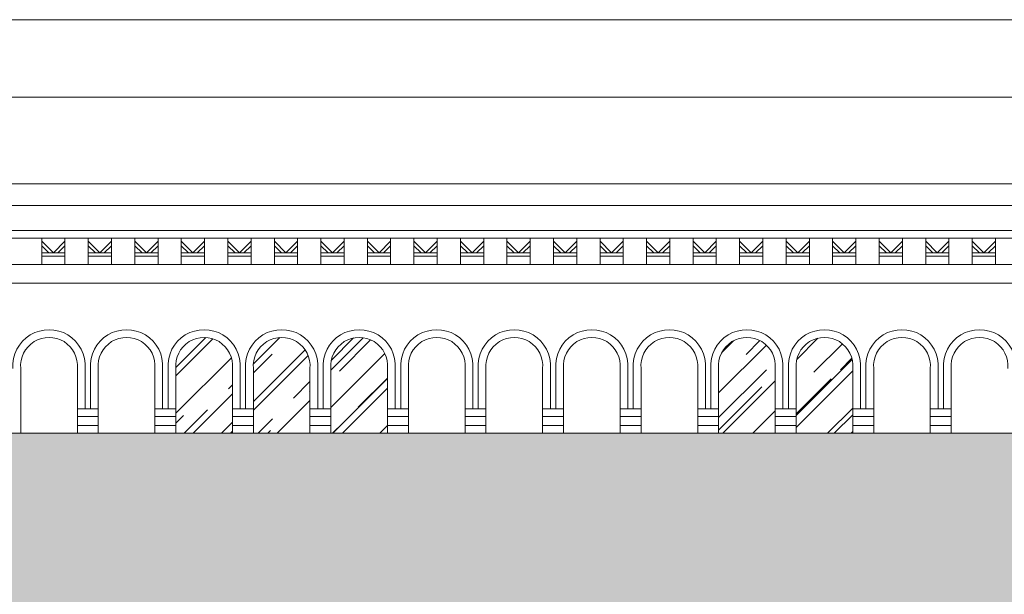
# Model space of a CAD drawing. Header units: millimetres. Extents: x -5254 to 173417, y -28809 to -6400.
# Tile 224 of 256: x 139310 to 139945, y -18061 to -17691. Entities that reach past the tile are written whole.
import ezdxf

# ---------------------------------------------------------------- set-up
doc = ezdxf.new("R2010")
doc.units = ezdxf.units.MM
for name, color, linetype, lineweight in [('mre_cegła', 7, 'Continuous', 5), ('mre_cienka', 7, 'Continuous', 15), ('mre_cienkie', 7, 'Continuous', 9), ('mre_szyby', 7, 'Continuous', 13), ('mre_tabela', 7, 'Continuous', 20)]:
    doc.layers.add(name, color=color, linetype=linetype, lineweight=lineweight)

msp = doc.modelspace()

# ---------------------------------------------------------------- hatches: boundary and pattern name
at = {"layer": 'mre_cegła'}
h = msp.add_hatch(dxfattribs=at)
h.set_pattern_fill('AR-BRSTD', color=256, scale=0.1)
h.set_pattern_definition([(0, (131502.005, -23452.909), (0, 6.77418), []), (90, (131502.005, -23452.909), (-10.16, 6.77418), [6.77418, -6.77418])])
h.paths.add_polyline_path([(140943.45, -17957.48), (139300.38, -17957.48), (139300.38, -18426.15), (140943.45, -18426.15)])
h.paths.add_polyline_path([(139942.53, -18207.38), (139890.11, -18207.38), (139890.11, -18402.22), (139827.11, -18402.22), (139827.11, -18212.38), (139817.11, -18212.38), (139817.11, -18402.22, -0.256629), (139797.11, -18402.22), (139797.11, -18212.38), (139787.11, -18212.38), (139787.11, -18402.22), (139724.11, -18402.22), (139724.11, -18207.38), (139671.7, -18207.38, -0.552546), (139807.11, -18155.81, -0.552546)], flags=16)
h.paths.add_polyline_path([(140135.02, -18155.81, -0.552546), (140270.43, -18207.38), (140218.02, -18207.38), (140218.02, -18402.22), (140155.02, -18402.22), (140155.02, -18212.38), (140145.02, -18212.38), (140145.02, -18402.22, -0.256629), (140125.02, -18402.22), (140125.02, -18212.38), (140115.02, -18212.38), (140115.02, -18402.22), (140052.02, -18402.22), (140052.02, -18207.38), (139999.61, -18207.38, -0.552546)], flags=16)
h.paths.add_polyline_path([(139620.79, -18207.38), (139568.38, -18207.38), (139568.38, -18402.22), (139505.38, -18402.22), (139505.38, -18212.38), (139495.38, -18212.38), (139495.38, -18402.22, -0.256629), (139475.38, -18402.22), (139475.38, -18212.38), (139465.38, -18212.38), (139465.38, -18402.22), (139402.38, -18402.22), (139402.38, -18207.38), (139349.97, -18207.38, -0.552546), (139485.38, -18155.81, -0.552546)], flags=16)
h.paths.add_polyline_path([(140458.02, -18155.81, -0.552546), (140593.43, -18207.38), (140541.02, -18207.38), (140541.02, -18402.22), (140478.02, -18402.22), (140478.02, -18212.38), (140468.02, -18212.38), (140468.02, -18402.22, -0.256629), (140448.02, -18402.22), (140448.02, -18212.38), (140438.02, -18212.38), (140438.02, -18402.22), (140375.02, -18402.22), (140375.02, -18207.38), (140322.61, -18207.38, -0.552546)], flags=16)
h.paths.add_polyline_path([(140782.02, -18155.81, -0.552546), (140917.43, -18207.38), (140865.02, -18207.38), (140865.02, -18402.22), (140802.02, -18402.22), (140802.02, -18212.38), (140792.02, -18212.38), (140792.02, -18402.22, -0.256629), (140772.02, -18402.22), (140772.02, -18212.38), (140762.02, -18212.38), (140762.02, -18402.22), (140699.02, -18402.22), (140699.02, -18207.38), (140646.61, -18207.38, -0.552546)], flags=16)
h.paths.add_polyline_path([(140943.45, -18438.15), (139300.38, -18438.15), (139300.38, -18945.65), (140943.45, -18945.65)])
h.paths.add_polyline_path([(139915.11, -18627.78), (139915.11, -18652.76), (139905.11, -18652.76), (139905.11, -18844.65), (139914.61, -18844.65), (139914.61, -18865.65), (139890.11, -18865.65), (139890.11, -18859.65), (139880.02, -18859.65), (139875.11, -18859.65), (139739.11, -18859.65), (139734.11, -18859.65), (139724.11, -18859.65), (139724.11, -18865.65), (139699.61, -18865.65), (139699.61, -18844.65), (139709.11, -18844.65), (139709.11, -18652.76), (139699.11, -18652.76), (139699.11, -18627.78, -0.343883)], flags=16)
h.paths.add_polyline_path([(139875.11, -18660.65), (139875.11, -18854.65), (139739.11, -18854.65), (139739.11, -18660.65, -0.294118)], flags=0)
h.paths.add_polyline_path([(139812.11, -18717.93), (139802.11, -18717.93), (139802.11, -18715.93), (139812.11, -18715.93)], flags=0)
h.paths.add_polyline_path([(139812.11, -18727.93), (139812.11, -18729.93), (139802.11, -18729.93), (139802.11, -18727.93)], flags=0)
h.paths.add_polyline_path([(139593.38, -18627.78), (139593.38, -18652.76), (139583.38, -18652.76), (139583.38, -18844.65), (139592.88, -18844.65), (139592.88, -18865.65), (139568.38, -18865.65), (139568.38, -18859.65), (139558.29, -18859.65), (139553.38, -18859.65), (139417.38, -18859.65), (139412.38, -18859.65), (139402.38, -18859.65), (139402.38, -18865.65), (139377.88, -18865.65), (139377.88, -18844.65), (139387.38, -18844.65), (139387.38, -18652.76), (139377.38, -18652.76), (139377.38, -18627.78, -0.343883)], flags=16)
h.paths.add_polyline_path([(140027.02, -18627.78, -0.343883), (140243.02, -18627.78), (140243.02, -18652.76), (140233.02, -18652.76), (140233.02, -18844.65), (140242.52, -18844.65), (140242.52, -18865.65), (140218.02, -18865.65), (140218.02, -18859.65), (140207.93, -18859.65), (140203.02, -18859.65), (140067.02, -18859.65), (140062.02, -18859.65), (140052.02, -18859.65), (140052.02, -18865.65), (140027.52, -18865.65), (140027.52, -18844.65), (140037.02, -18844.65), (140037.02, -18652.76), (140027.02, -18652.76)], flags=16)
h.paths.add_polyline_path([(139553.38, -18660.65), (139553.38, -18854.65), (139417.38, -18854.65), (139417.38, -18660.65, -0.294118)], flags=0)
h.paths.add_polyline_path([(140067.02, -18660.65, -0.294118), (140203.02, -18660.65), (140203.02, -18854.65), (140067.02, -18854.65)], flags=0)
h.paths.add_polyline_path([(139490.38, -18715.93), (139490.38, -18717.93), (139480.38, -18717.93), (139480.38, -18715.93)], flags=0)
h.paths.add_polyline_path([(140140.02, -18715.93), (140140.02, -18717.93), (140130.02, -18717.93), (140130.02, -18715.93)], flags=0)
h.paths.add_polyline_path([(139490.38, -18727.93), (139490.38, -18729.93), (139480.38, -18729.93), (139480.38, -18727.93)], flags=0)
h.paths.add_polyline_path([(140140.02, -18727.93), (140140.02, -18729.93), (140130.02, -18729.93), (140130.02, -18727.93)], flags=0)
h.paths.add_polyline_path([(140350.02, -18627.78, -0.343883), (140566.02, -18627.78), (140566.02, -18652.76), (140556.02, -18652.76), (140556.02, -18844.65), (140565.52, -18844.65), (140565.52, -18865.65), (140541.02, -18865.65), (140541.02, -18859.65), (140530.93, -18859.65), (140526.02, -18859.65), (140390.02, -18859.65), (140385.02, -18859.65), (140375.02, -18859.65), (140375.02, -18865.65), (140350.52, -18865.65), (140350.52, -18844.65), (140360.02, -18844.65), (140360.02, -18652.76), (140350.02, -18652.76)], flags=16)
h.paths.add_polyline_path([(140390.02, -18660.65, -0.294118), (140526.02, -18660.65), (140526.02, -18854.65), (140390.02, -18854.65)], flags=0)
h.paths.add_polyline_path([(140463.02, -18715.93), (140463.02, -18717.93), (140453.02, -18717.93), (140453.02, -18715.93)], flags=0)
h.paths.add_polyline_path([(140463.02, -18727.93), (140463.02, -18729.93), (140453.02, -18729.93), (140453.02, -18727.93)], flags=0)
h.paths.add_polyline_path([(140674.02, -18627.78, -0.343883), (140890.02, -18627.78), (140890.02, -18652.76), (140880.02, -18652.76), (140880.02, -18844.65), (140889.52, -18844.65), (140889.52, -18865.65), (140865.02, -18865.65), (140865.02, -18859.65), (140854.93, -18859.65), (140850.02, -18859.65), (140714.02, -18859.65), (140709.02, -18859.65), (140699.02, -18859.65), (140699.02, -18865.65), (140674.52, -18865.65), (140674.52, -18844.65), (140684.02, -18844.65), (140684.02, -18652.76), (140674.02, -18652.76)], flags=16)
h.paths.add_polyline_path([(140714.02, -18660.65, -0.294118), (140850.02, -18660.65), (140850.02, -18854.65), (140714.02, -18854.65)], flags=0)
h.paths.add_polyline_path([(140787.02, -18715.93), (140787.02, -18717.93), (140777.02, -18717.93), (140777.02, -18715.93)], flags=0)
h.paths.add_polyline_path([(140787.02, -18727.93), (140787.02, -18729.93), (140777.02, -18729.93), (140777.02, -18727.93)], flags=0)
h.paths.add_polyline_path([(142048.95, -18438.11), (140963.45, -18438.15), (140963.45, -18945.65), (142048.95, -18945.58)])
h.paths.add_polyline_path([(141318.81, -18627.78), (141318.81, -18652.76), (141308.81, -18652.76), (141308.81, -18844.65), (141318.31, -18844.65), (141318.31, -18865.65), (141293.81, -18865.65), (141293.81, -18859.65), (141283.72, -18859.65), (141278.72, -18859.65), (141142.72, -18859.65), (141137.81, -18859.65), (141127.81, -18859.65), (141127.81, -18865.65), (141103.31, -18865.65), (141103.31, -18844.65), (141112.81, -18844.65), (141112.81, -18652.76), (141102.81, -18652.76), (141102.81, -18627.78, -0.343883)], flags=16)
h.paths.add_polyline_path([(141293.72, -18652.69), (141293.72, -18652.76, 0.326659), (141127.72, -18652.76), (141127.72, -18652.83, -0.32666)], flags=0)
h.paths.add_polyline_path([(141278.72, -18660.65), (141278.72, -18854.65), (141142.72, -18854.65), (141142.72, -18660.65, -0.294118)], flags=0)
h.paths.add_polyline_path([(141205.72, -18715.93), (141215.72, -18715.93), (141215.72, -18717.93), (141205.72, -18717.93)], flags=0)
h.paths.add_polyline_path([(141215.72, -18727.93), (141215.72, -18729.93), (141205.72, -18729.93), (141205.72, -18727.93)], flags=0)
h.paths.add_polyline_path([(141436.12, -18627.78, -0.343883), (141652.12, -18627.78), (141652.12, -18652.76), (141642.12, -18652.76), (141642.12, -18844.65), (141651.62, -18844.65), (141651.62, -18865.65), (141627.12, -18865.65), (141627.12, -18859.65), (141617.03, -18859.65), (141612.03, -18859.65), (141476.03, -18859.65), (141471.12, -18859.65), (141461.12, -18859.65), (141461.12, -18865.65), (141436.62, -18865.65), (141436.62, -18844.65), (141446.12, -18844.65), (141446.12, -18652.76), (141436.12, -18652.76)], flags=16)
h.paths.add_polyline_path([(141627.03, -18652.69), (141627.03, -18652.76, 0.326659), (141461.03, -18652.76), (141461.03, -18652.83, -0.32666)], flags=0)
h.paths.add_polyline_path([(141476.03, -18660.65, -0.294118), (141612.03, -18660.65), (141612.03, -18854.65), (141476.03, -18854.65)], flags=0)
h.paths.add_polyline_path([(141549.03, -18715.93), (141549.03, -18717.93), (141539.03, -18717.93), (141539.03, -18715.93)], flags=0)
h.paths.add_polyline_path([(141549.03, -18727.93), (141549.03, -18729.93), (141539.03, -18729.93), (141539.03, -18727.93)], flags=0)
h.paths.add_polyline_path([(141764.76, -18627.78, -0.343883), (141980.76, -18627.78), (141980.76, -18652.76), (141970.76, -18652.76), (141970.76, -18844.65), (141980.26, -18844.65), (141980.26, -18865.65), (141955.76, -18865.65), (141955.76, -18859.65), (141945.66, -18859.65), (141940.66, -18859.65), (141804.66, -18859.65), (141799.76, -18859.65), (141789.76, -18859.65), (141789.76, -18865.65), (141765.26, -18865.65), (141765.26, -18844.65), (141774.76, -18844.65), (141774.76, -18652.76), (141764.76, -18652.76)], flags=16)
h.paths.add_polyline_path([(141955.66, -18652.69), (141955.66, -18652.76, 0.326659), (141789.66, -18652.76), (141789.66, -18652.83, -0.32666)], flags=0)
h.paths.add_polyline_path([(141804.66, -18660.65, -0.294118), (141940.66, -18660.65), (141940.66, -18854.65), (141804.66, -18854.65)], flags=0)
h.paths.add_polyline_path([(141877.66, -18715.93), (141877.66, -18717.93), (141867.66, -18717.93), (141867.66, -18715.93)], flags=0)
h.paths.add_polyline_path([(141877.66, -18727.93), (141877.66, -18729.93), (141867.66, -18729.93), (141867.66, -18727.93)], flags=0)
h.paths.add_polyline_path([(142048.95, -17957.48), (140963.45, -17957.48), (140963.45, -18426.15), (142048.95, -18426.11)])
h.paths.add_polyline_path([(141210.72, -18155.81, -0.552546), (141346.13, -18207.38), (141293.72, -18207.38), (141293.72, -18402.22), (141230.72, -18402.22), (141230.72, -18212.38), (141220.72, -18212.38), (141220.72, -18402.22, -0.256629), (141200.72, -18402.22), (141200.72, -18212.38), (141190.72, -18212.38), (141190.72, -18402.22), (141127.72, -18402.22), (141127.72, -18207.38), (141075.31, -18207.38, -0.552546)], flags=16)
h.paths.add_polyline_path([(141544.03, -18155.81, -0.552546), (141679.45, -18207.38), (141627.03, -18207.38), (141627.03, -18402.22), (141564.03, -18402.22), (141564.03, -18212.38), (141554.03, -18212.38), (141554.03, -18402.22, -0.256629), (141534.03, -18402.22), (141534.03, -18212.38), (141524.03, -18212.38), (141524.03, -18402.22), (141461.03, -18402.22), (141461.03, -18207.38), (141408.62, -18207.38, -0.552546)], flags=16)
h.paths.add_polyline_path([(141737.25, -18207.38, -0.552546), (141872.66, -18155.81, -0.552546), (142008.08, -18207.38), (141955.66, -18207.38), (141955.66, -18402.22), (141892.66, -18402.22), (141892.66, -18212.38), (141882.66, -18212.38), (141882.66, -18402.22, -0.256629), (141862.66, -18402.22), (141862.66, -18212.38), (141852.66, -18212.38), (141852.66, -18402.22), (141789.66, -18402.22), (141789.66, -18207.38)], flags=16)
at = {"layer": 'mre_szyby'}
h = msp.add_hatch(dxfattribs=at)
h.set_pattern_fill('AR-RROOF', color=256, angle=45)
h.set_pattern_definition([(45, (131502.005, -23452.91), (21.552615, 57.47364), [381, -50.8, 127, -25.4]), (45, (131516.912, -23420.04), (-41.84799, 5.92697), [76.2, -8.382, 152.4, -19.05]), (45, (131495.719, -23428.662), (81.36112, 105.428207), [203.2, -35.56, 101.6, -25.4])])
h.paths.add_polyline_path([(139447.08, -17915.7, 1.09589), (139410.58, -17915.7), (139410.58, -17957.48), (139447.08, -17957.48), (139447.08, -17941.81)])
h.paths.add_polyline_path([(139497.08, -17915.7, 1.09589), (139460.58, -17915.7), (139460.58, -17957.48), (139497.08, -17957.48), (139497.08, -17941.81)])
h.paths.add_polyline_path([(139547.08, -17915.7, 1.09589), (139510.58, -17915.7), (139510.58, -17957.48), (139547.08, -17957.48), (139547.08, -17941.81)])
h.paths.add_polyline_path([(139797.08, -17915.7, 1.09589), (139760.58, -17915.7), (139760.58, -17957.48), (139797.08, -17957.48), (139797.08, -17941.81)])
h.paths.add_polyline_path([(139847.08, -17915.7, 1.09589), (139810.58, -17915.7), (139810.58, -17957.48), (139847.08, -17957.48), (139847.08, -17941.81)])
h.paths.add_polyline_path([(140097.08, -17915.7, 1.09589), (140060.58, -17915.7), (140060.58, -17957.48), (140097.08, -17957.48), (140097.08, -17941.81)])
h.paths.add_polyline_path([(140147.08, -17915.7, 1.09589), (140110.58, -17915.7), (140110.58, -17957.48), (140147.08, -17957.48), (140147.08, -17941.81)])
h.paths.add_polyline_path([(140197.08, -17915.7, 1.09589), (140160.58, -17915.7), (140160.58, -17957.48), (140197.08, -17957.48), (140197.08, -17941.81)])

# ---------------------------------------------------------------- linework, layer by layer
at = {"layer": 'mre_cienka'}
for points in [[(135914.1, -17796.7), (142048.95, -17796.7)], [(135914.1, -17810.7), (142048.95, -17810.7)]]:
    msp.add_lwpolyline(points, dxfattribs=at)
at = {"layer": 'mre_cienkie'}
for points in [[(142048.95, -17810.7), (135914.1, -17810.7)], [(142048.95, -17826.7), (135914.1, -17826.7)], [(142048.95, -17831.7), (135914.1, -17831.7)], [(139324.1, -17848.7), (139324.1, -17831.7)], [(139324.1, -17833.7), (139331.6, -17841.2)], [(139339.1, -17833.7), (139331.6, -17841.2)], [(139339.1, -17848.7), (139339.1, -17831.7)], [(139354.1, -17848.7), (139354.1, -17831.7)], [(139354.1, -17833.7), (139361.6, -17841.2)], [(139369.1, -17833.7), (139361.6, -17841.2)], [(139369.1, -17848.7), (139369.1, -17831.7)], [(139384.1, -17848.7), (139384.1, -17831.7)], [(139384.1, -17833.7), (139391.6, -17841.2)], [(139399.1, -17833.7), (139391.6, -17841.2)], [(139399.1, -17848.7), (139399.1, -17831.7)], [(139414.1, -17848.7), (139414.1, -17831.7)], [(139414.1, -17833.7), (139421.6, -17841.2)], [(139429.1, -17833.7), (139421.6, -17841.2)], [(139429.1, -17848.7), (139429.1, -17831.7)], [(139444.1, -17848.7), (139444.1, -17831.7)], [(139444.1, -17833.7), (139451.6, -17841.2)], [(139459.1, -17833.7), (139451.6, -17841.2)], [(139459.1, -17848.7), (139459.1, -17831.7)], [(139474.1, -17848.7), (139474.1, -17831.7)], [(139474.1, -17833.7), (139481.6, -17841.2)], [(139489.1, -17833.7), (139481.6, -17841.2)], [(139489.1, -17848.7), (139489.1, -17831.7)], [(139504.1, -17848.7), (139504.1, -17831.7)], [(139504.1, -17833.7), (139511.6, -17841.2)], [(139519.1, -17833.7), (139511.6, -17841.2)], [(139519.1, -17848.7), (139519.1, -17831.7)], [(139534.1, -17848.7), (139534.1, -17831.7)], [(139534.1, -17833.7), (139541.6, -17841.2)], [(139549.1, -17833.7), (139541.6, -17841.2)], [(139549.1, -17848.7), (139549.1, -17831.7)], [(139564.1, -17848.7), (139564.1, -17831.7)], [(139564.1, -17833.7), (139571.6, -17841.2)], [(139579.1, -17833.7), (139571.6, -17841.2)], [(139579.1, -17848.7), (139579.1, -17831.7)], [(139594.1, -17848.7), (139594.1, -17831.7)], [(139594.1, -17833.7), (139601.6, -17841.2)], [(139609.1, -17833.7), (139601.6, -17841.2)], [(139609.1, -17848.7), (139609.1, -17831.7)], [(139624.1, -17848.7), (139624.1, -17831.7)], [(139624.1, -17833.7), (139631.6, -17841.2)], [(139639.1, -17833.7), (139631.6, -17841.2)], [(139639.1, -17848.7), (139639.1, -17831.7)], [(139654.1, -17848.7), (139654.1, -17831.7)], [(139654.1, -17833.7), (139661.6, -17841.2)], [(139669.1, -17833.7), (139661.6, -17841.2)], [(139669.1, -17848.7), (139669.1, -17831.7)], [(139684.1, -17848.7), (139684.1, -17831.7)], [(139684.1, -17833.7), (139691.6, -17841.2)], [(139699.1, -17833.7), (139691.6, -17841.2)], [(139699.1, -17848.7), (139699.1, -17831.7)], [(139714.1, -17848.7), (139714.1, -17831.7)], [(139714.1, -17833.7), (139721.6, -17841.2)], [(139729.1, -17833.7), (139721.6, -17841.2)], [(139729.1, -17848.7), (139729.1, -17831.7)], [(139744.1, -17848.7), (139744.1, -17831.7)], [(139744.1, -17833.7), (139751.6, -17841.2)], [(139759.1, -17833.7), (139751.6, -17841.2)], [(139759.1, -17848.7), (139759.1, -17831.7)], [(139774.1, -17848.7), (139774.1, -17831.7)], [(139774.1, -17833.7), (139781.6, -17841.2)], [(139789.1, -17833.7), (139781.6, -17841.2)], [(139789.1, -17848.7), (139789.1, -17831.7)], [(139804.1, -17848.7), (139804.1, -17831.7)], [(139804.1, -17833.7), (139811.6, -17841.2)], [(139819.1, -17833.7), (139811.6, -17841.2)], [(139819.1, -17848.7), (139819.1, -17831.7)], [(139834.1, -17848.7), (139834.1, -17831.7)], [(139834.1, -17833.7), (139841.6, -17841.2)], [(139849.1, -17833.7), (139841.6, -17841.2)], [(139849.1, -17848.7), (139849.1, -17831.7)], [(139864.1, -17848.7), (139864.1, -17831.7)], [(139864.1, -17833.7), (139871.6, -17841.2)], [(139879.1, -17833.7), (139871.6, -17841.2)], [(139879.1, -17848.7), (139879.1, -17831.7)], [(139894.1, -17848.7), (139894.1, -17831.7)], [(139894.1, -17833.7), (139901.6, -17841.2)], [(139909.1, -17833.7), (139901.6, -17841.2)], [(139909.1, -17848.7), (139909.1, -17831.7)], [(139924.1, -17848.7), (139924.1, -17831.7)], [(139924.1, -17833.7), (139931.6, -17841.2)], [(139939.1, -17833.7), (139931.6, -17841.2)], [(139939.1, -17848.7), (139939.1, -17831.7)], [(139324.1, -17836.53), (139328.77, -17841.2)], [(139339.1, -17836.53), (139334.43, -17841.2)], [(139354.1, -17836.53), (139358.77, -17841.2)], [(139369.1, -17836.53), (139364.43, -17841.2)], [(139384.1, -17836.53), (139388.77, -17841.2)], [(139399.1, -17836.53), (139394.43, -17841.2)], [(139414.1, -17836.53), (139418.77, -17841.2)], [(139429.1, -17836.53), (139424.43, -17841.2)], [(139444.1, -17836.53), (139448.77, -17841.2)], [(139459.1, -17836.53), (139454.43, -17841.2)], [(139474.1, -17836.53), (139478.77, -17841.2)], [(139489.1, -17836.53), (139484.43, -17841.2)], [(139504.1, -17836.53), (139508.77, -17841.2)], [(139519.1, -17836.53), (139514.43, -17841.2)], [(139534.1, -17836.53), (139538.77, -17841.2)], [(139549.1, -17836.53), (139544.43, -17841.2)], [(139564.1, -17836.53), (139568.77, -17841.2)], [(139579.1, -17836.53), (139574.43, -17841.2)], [(139594.1, -17836.53), (139598.77, -17841.2)], [(139609.1, -17836.53), (139604.43, -17841.2)], [(139624.1, -17836.53), (139628.77, -17841.2)], [(139639.1, -17836.53), (139634.43, -17841.2)], [(139654.1, -17836.53), (139658.77, -17841.2)], [(139669.1, -17836.53), (139664.43, -17841.2)], [(139684.1, -17836.53), (139688.77, -17841.2)], [(139699.1, -17836.53), (139694.43, -17841.2)], [(139714.1, -17836.53), (139718.77, -17841.2)], [(139729.1, -17836.53), (139724.43, -17841.2)], [(139744.1, -17836.53), (139748.77, -17841.2)], [(139759.1, -17836.53), (139754.43, -17841.2)], [(139774.1, -17836.53), (139778.77, -17841.2)], [(139789.1, -17836.53), (139784.43, -17841.2)], [(139804.1, -17836.53), (139808.77, -17841.2)], [(139819.1, -17836.53), (139814.43, -17841.2)], [(139834.1, -17836.53), (139838.77, -17841.2)], [(139849.1, -17836.53), (139844.43, -17841.2)], [(139864.1, -17836.53), (139868.77, -17841.2)], [(139879.1, -17836.53), (139874.43, -17841.2)], [(139894.1, -17836.53), (139898.77, -17841.2)], [(139909.1, -17836.53), (139904.43, -17841.2)], [(139924.1, -17836.53), (139928.77, -17841.2)], [(139939.1, -17836.53), (139934.43, -17841.2)], [(139331.6, -17841.2), (139324.1, -17841.2)], [(139331.6, -17843.2), (139324.1, -17843.2)], [(139331.6, -17841.2), (139339.1, -17841.2)], [(139331.6, -17843.2), (139339.1, -17843.2)], [(139361.6, -17841.2), (139354.1, -17841.2)], [(139361.6, -17843.2), (139354.1, -17843.2)], [(139361.6, -17841.2), (139369.1, -17841.2)], [(139361.6, -17843.2), (139369.1, -17843.2)], [(139391.6, -17841.2), (139384.1, -17841.2)], [(139391.6, -17843.2), (139384.1, -17843.2)], [(139391.6, -17841.2), (139399.1, -17841.2)], [(139391.6, -17843.2), (139399.1, -17843.2)], [(139421.6, -17841.2), (139414.1, -17841.2)], [(139421.6, -17843.2), (139414.1, -17843.2)], [(139421.6, -17841.2), (139429.1, -17841.2)], [(139421.6, -17843.2), (139429.1, -17843.2)], [(139451.6, -17841.2), (139444.1, -17841.2)], [(139451.6, -17843.2), (139444.1, -17843.2)], [(139451.6, -17841.2), (139459.1, -17841.2)], [(139451.6, -17843.2), (139459.1, -17843.2)], [(139481.6, -17841.2), (139474.1, -17841.2)], [(139481.6, -17843.2), (139474.1, -17843.2)], [(139481.6, -17841.2), (139489.1, -17841.2)], [(139481.6, -17843.2), (139489.1, -17843.2)], [(139511.6, -17841.2), (139504.1, -17841.2)], [(139511.6, -17843.2), (139504.1, -17843.2)], [(139511.6, -17841.2), (139519.1, -17841.2)], [(139511.6, -17843.2), (139519.1, -17843.2)], [(139541.6, -17841.2), (139534.1, -17841.2)], [(139541.6, -17843.2), (139534.1, -17843.2)], [(139541.6, -17841.2), (139549.1, -17841.2)], [(139541.6, -17843.2), (139549.1, -17843.2)], [(139571.6, -17841.2), (139564.1, -17841.2)], [(139571.6, -17843.2), (139564.1, -17843.2)], [(139571.6, -17841.2), (139579.1, -17841.2)], [(139571.6, -17843.2), (139579.1, -17843.2)], [(139601.6, -17841.2), (139594.1, -17841.2)], [(139601.6, -17843.2), (139594.1, -17843.2)], [(139601.6, -17841.2), (139609.1, -17841.2)], [(139601.6, -17843.2), (139609.1, -17843.2)], [(139631.6, -17841.2), (139624.1, -17841.2)], [(139631.6, -17843.2), (139624.1, -17843.2)], [(139631.6, -17841.2), (139639.1, -17841.2)], [(139631.6, -17843.2), (139639.1, -17843.2)], [(139661.6, -17841.2), (139654.1, -17841.2)], [(139661.6, -17843.2), (139654.1, -17843.2)], [(139661.6, -17841.2), (139669.1, -17841.2)], [(139661.6, -17843.2), (139669.1, -17843.2)], [(139691.6, -17841.2), (139684.1, -17841.2)], [(139691.6, -17843.2), (139684.1, -17843.2)], [(139691.6, -17841.2), (139699.1, -17841.2)], [(139691.6, -17843.2), (139699.1, -17843.2)], [(139721.6, -17841.2), (139714.1, -17841.2)], [(139721.6, -17843.2), (139714.1, -17843.2)], [(139721.6, -17841.2), (139729.1, -17841.2)], [(139721.6, -17843.2), (139729.1, -17843.2)], [(139751.6, -17841.2), (139744.1, -17841.2)], [(139751.6, -17843.2), (139744.1, -17843.2)], [(139751.6, -17841.2), (139759.1, -17841.2)], [(139751.6, -17843.2), (139759.1, -17843.2)], [(139781.6, -17841.2), (139774.1, -17841.2)], [(139781.6, -17843.2), (139774.1, -17843.2)], [(139781.6, -17841.2), (139789.1, -17841.2)], [(139781.6, -17843.2), (139789.1, -17843.2)], [(139811.6, -17841.2), (139804.1, -17841.2)], [(139811.6, -17843.2), (139804.1, -17843.2)], [(139811.6, -17841.2), (139819.1, -17841.2)], [(139811.6, -17843.2), (139819.1, -17843.2)], [(139841.6, -17841.2), (139834.1, -17841.2)], [(139841.6, -17843.2), (139834.1, -17843.2)], [(139841.6, -17841.2), (139849.1, -17841.2)], [(139841.6, -17843.2), (139849.1, -17843.2)], [(139871.6, -17841.2), (139864.1, -17841.2)], [(139871.6, -17843.2), (139864.1, -17843.2)], [(139871.6, -17841.2), (139879.1, -17841.2)], [(139871.6, -17843.2), (139879.1, -17843.2)], [(139901.6, -17841.2), (139894.1, -17841.2)], [(139901.6, -17843.2), (139894.1, -17843.2)], [(139901.6, -17841.2), (139909.1, -17841.2)], [(139901.6, -17843.2), (139909.1, -17843.2)], [(139931.6, -17841.2), (139924.1, -17841.2)], [(139931.6, -17843.2), (139924.1, -17843.2)], [(139931.6, -17841.2), (139939.1, -17841.2)], [(139931.6, -17843.2), (139939.1, -17843.2)], [(142048.95, -17848.7), (135909.1, -17848.7)], [(142048.95, -17860.7), (135914.1, -17860.7)], [(139310.58, -17915.7), (139310.58, -17957.48)], [(139347.08, -17915.7), (139347.08, -17941.81)], [(139352.08, -17915.7), (139352.08, -17941.81)], [(139355.58, -17915.7), (139355.58, -17941.81)], [(139360.58, -17915.7), (139360.58, -17957.48)], [(139397.08, -17915.7), (139397.08, -17941.81)], [(139402.08, -17915.7), (139402.08, -17941.81)], [(139405.58, -17915.7), (139405.58, -17941.81)], [(139410.58, -17915.7), (139410.58, -17957.48)], [(139447.08, -17915.7), (139447.08, -17941.81)], [(139452.08, -17915.7), (139452.08, -17941.81)], [(139455.58, -17915.7), (139455.58, -17941.81)], [(139460.58, -17915.7), (139460.58, -17957.48)], [(139497.08, -17915.7), (139497.08, -17941.81)], [(139502.08, -17915.7), (139502.08, -17941.81)], [(139505.58, -17915.7), (139505.58, -17941.81)], [(139510.58, -17915.7), (139510.58, -17957.48)], [(139547.08, -17915.7), (139547.08, -17941.81)], [(139552.08, -17915.7), (139552.08, -17941.81)], [(139555.58, -17915.7), (139555.58, -17941.81)], [(139560.58, -17915.7), (139560.58, -17957.48)], [(139597.08, -17915.7), (139597.08, -17941.81)], [(139602.08, -17915.7), (139602.08, -17941.81)], [(139605.58, -17915.7), (139605.58, -17941.81)], [(139610.58, -17915.7), (139610.58, -17957.48)], [(139647.08, -17915.7), (139647.08, -17941.81)], [(139652.08, -17915.7), (139652.08, -17941.81)], [(139655.58, -17915.7), (139655.58, -17941.81)], [(139660.58, -17915.7), (139660.58, -17957.48)], [(139697.08, -17915.7), (139697.08, -17941.81)], [(139702.08, -17915.7), (139702.08, -17941.81)], [(139705.58, -17915.7), (139705.58, -17941.81)], [(139710.58, -17915.7), (139710.58, -17957.48)], [(139747.08, -17915.7), (139747.08, -17941.81)], [(139752.08, -17915.7), (139752.08, -17941.81)], [(139755.58, -17915.7), (139755.58, -17941.81)], [(139760.58, -17915.7), (139760.58, -17957.48)], [(139797.08, -17915.7), (139797.08, -17941.81)], [(139802.08, -17915.7), (139802.08, -17941.81)], [(139805.58, -17915.7), (139805.58, -17941.81)], [(139810.58, -17915.7), (139810.58, -17957.48)], [(139847.08, -17915.7), (139847.08, -17941.81)], [(139852.08, -17915.7), (139852.08, -17941.81)], [(139855.58, -17915.7), (139855.58, -17941.81)], [(139860.58, -17915.7), (139860.58, -17957.48)], [(139897.08, -17915.7), (139897.08, -17941.81)], [(139902.08, -17915.7), (139902.08, -17941.81)], [(139905.58, -17915.7), (139905.58, -17941.81)], [(139910.58, -17915.7), (139910.58, -17957.48)], [(139347.08, -17941.81), (139347.08, -17957.48)], [(139347.08, -17941.81), (139347.08, -17957.48)], [(139347.08, -17941.81), (139347.08, -17957.48)], [(139347.08, -17941.81), (139347.08, -17957.48)], [(139352.08, -17941.81), (139347.08, -17941.81)], [(139352.08, -17941.81), (139355.58, -17941.81)], [(139355.58, -17941.81), (139360.58, -17941.81)], [(139397.08, -17941.81), (139397.08, -17957.48)], [(139397.08, -17941.81), (139397.08, -17957.48)], [(139397.08, -17941.81), (139397.08, -17957.48)], [(139397.08, -17941.81), (139397.08, -17957.48)], [(139397.08, -17941.81), (139397.08, -17957.48)], [(139402.08, -17941.81), (139397.08, -17941.81)], [(139402.08, -17941.81), (139405.58, -17941.81)], [(139405.58, -17941.81), (139410.58, -17941.81)], [(139447.08, -17941.81), (139447.08, -17957.48)], [(139447.08, -17941.81), (139447.08, -17957.48)], [(139447.08, -17941.81), (139447.08, -17957.48)], [(139447.08, -17941.81), (139447.08, -17957.48)], [(139447.08, -17941.81), (139447.08, -17957.48)], [(139452.08, -17941.81), (139447.08, -17941.81)], [(139452.08, -17941.81), (139455.58, -17941.81)], [(139455.58, -17941.81), (139460.58, -17941.81)], [(139497.08, -17941.81), (139497.08, -17957.48)], [(139497.08, -17941.81), (139497.08, -17957.48)], [(139497.08, -17941.81), (139497.08, -17957.48)], [(139497.08, -17941.81), (139497.08, -17957.48)], [(139497.08, -17941.81), (139497.08, -17957.48)], [(139502.08, -17941.81), (139497.08, -17941.81)], [(139502.08, -17941.81), (139505.58, -17941.81)], [(139505.58, -17941.81), (139510.58, -17941.81)], [(139547.08, -17941.81), (139547.08, -17957.48)], [(139547.08, -17941.81), (139547.08, -17957.48)], [(139547.08, -17941.81), (139547.08, -17957.48)], [(139547.08, -17941.81), (139547.08, -17957.48)], [(139547.08, -17941.81), (139547.08, -17957.48)], [(139552.08, -17941.81), (139547.08, -17941.81)], [(139552.08, -17941.81), (139555.58, -17941.81)], [(139555.58, -17941.81), (139560.58, -17941.81)], [(139597.08, -17941.81), (139597.08, -17957.48)], [(139597.08, -17941.81), (139597.08, -17957.48)], [(139597.08, -17941.81), (139597.08, -17957.48)], [(139597.08, -17941.81), (139597.08, -17957.48)], [(139597.08, -17941.81), (139597.08, -17957.48)], [(139602.08, -17941.81), (139597.08, -17941.81)], [(139602.08, -17941.81), (139605.58, -17941.81)], [(139605.58, -17941.81), (139610.58, -17941.81)], [(139647.08, -17941.81), (139647.08, -17957.48)], [(139647.08, -17941.81), (139647.08, -17957.48)], [(139647.08, -17941.81), (139647.08, -17957.48)], [(139647.08, -17941.81), (139647.08, -17957.48)], [(139647.08, -17941.81), (139647.08, -17957.48)], [(139652.08, -17941.81), (139647.08, -17941.81)], [(139652.08, -17941.81), (139655.58, -17941.81)], [(139655.58, -17941.81), (139660.58, -17941.81)], [(139697.08, -17941.81), (139697.08, -17957.48)], [(139697.08, -17941.81), (139697.08, -17957.48)], [(139697.08, -17941.81), (139697.08, -17957.48)], [(139697.08, -17941.81), (139697.08, -17957.48)], [(139697.08, -17941.81), (139697.08, -17957.48)], [(139702.08, -17941.81), (139697.08, -17941.81)], [(139702.08, -17941.81), (139705.58, -17941.81)], [(139705.58, -17941.81), (139710.58, -17941.81)], [(139747.08, -17941.81), (139747.08, -17957.48)], [(139747.08, -17941.81), (139747.08, -17957.48)], [(139747.08, -17941.81), (139747.08, -17957.48)], [(139747.08, -17941.81), (139747.08, -17957.48)], [(139747.08, -17941.81), (139747.08, -17957.48)], [(139752.08, -17941.81), (139747.08, -17941.81)], [(139752.08, -17941.81), (139755.58, -17941.81)], [(139755.58, -17941.81), (139760.58, -17941.81)], [(139797.08, -17941.81), (139797.08, -17957.48)], [(139797.08, -17941.81), (139797.08, -17957.48)], [(139797.08, -17941.81), (139797.08, -17957.48)], [(139797.08, -17941.81), (139797.08, -17957.48)], [(139797.08, -17941.81), (139797.08, -17957.48)], [(139802.08, -17941.81), (139797.08, -17941.81)], [(139802.08, -17941.81), (139805.58, -17941.81)], [(139805.58, -17941.81), (139810.58, -17941.81)], [(139847.08, -17941.81), (139847.08, -17957.48)], [(139847.08, -17941.81), (139847.08, -17957.48)], [(139847.08, -17941.81), (139847.08, -17957.48)], [(139847.08, -17941.81), (139847.08, -17957.48)], [(139847.08, -17941.81), (139847.08, -17957.48)], [(139852.08, -17941.81), (139847.08, -17941.81)], [(139852.08, -17941.81), (139855.58, -17941.81)], [(139855.58, -17941.81), (139860.58, -17941.81)], [(139897.08, -17941.81), (139897.08, -17957.48)], [(139897.08, -17941.81), (139897.08, -17957.48)], [(139897.08, -17941.81), (139897.08, -17957.48)], [(139897.08, -17941.81), (139897.08, -17957.48)], [(139897.08, -17941.81), (139897.08, -17957.48)], [(139902.08, -17941.81), (139897.08, -17941.81)], [(139902.08, -17941.81), (139905.58, -17941.81)], [(139905.58, -17941.81), (139910.58, -17941.81)], [(139347.08, -17946.81), (139360.58, -17946.81)], [(139397.08, -17946.81), (139410.58, -17946.81)], [(139447.08, -17946.81), (139460.58, -17946.81)], [(139497.08, -17946.81), (139510.58, -17946.81)], [(139547.08, -17946.81), (139560.58, -17946.81)], [(139597.08, -17946.81), (139610.58, -17946.81)], [(139647.08, -17946.81), (139660.58, -17946.81)], [(139697.08, -17946.81), (139710.58, -17946.81)], [(139747.08, -17946.81), (139760.58, -17946.81)], [(139797.08, -17946.81), (139810.58, -17946.81)], [(139847.08, -17946.81), (139860.58, -17946.81)], [(139897.08, -17946.81), (139910.58, -17946.81)], [(139347.08, -17952.48), (139360.58, -17952.48)], [(139397.08, -17952.48), (139410.58, -17952.48)], [(139447.08, -17952.48), (139460.58, -17952.48)], [(139497.08, -17952.48), (139510.58, -17952.48)], [(139547.08, -17952.48), (139560.58, -17952.48)], [(139597.08, -17952.48), (139610.58, -17952.48)], [(139647.08, -17952.48), (139660.58, -17952.48)], [(139697.08, -17952.48), (139710.58, -17952.48)], [(139747.08, -17952.48), (139760.58, -17952.48)], [(139797.08, -17952.48), (139810.58, -17952.48)], [(139847.08, -17952.48), (139860.58, -17952.48)], [(139897.08, -17952.48), (139910.58, -17952.48)], [(142170.95, -17957.48), (135764.1, -17957.48)], [(139352.08, -17957.48), (139347.08, -17957.48)], [(139352.08, -17957.48), (139347.08, -17957.48)], [(139347.08, -17957.48), (139365.58, -17957.48)], [(139360.58, -17957.48), (139365.58, -17957.48)], [(139365.58, -17957.48), (139365.58, -17957.48)], [(139402.08, -17957.48), (139397.08, -17957.48)], [(139402.08, -17957.48), (139397.08, -17957.48)], [(139452.08, -17957.48), (139447.08, -17957.48)], [(139452.08, -17957.48), (139447.08, -17957.48)], [(139502.08, -17957.48), (139497.08, -17957.48)], [(139502.08, -17957.48), (139497.08, -17957.48)], [(139552.08, -17957.48), (139547.08, -17957.48)], [(139552.08, -17957.48), (139547.08, -17957.48)], [(139602.08, -17957.48), (139597.08, -17957.48)], [(139602.08, -17957.48), (139597.08, -17957.48)], [(139652.08, -17957.48), (139647.08, -17957.48)], [(139652.08, -17957.48), (139647.08, -17957.48)], [(139702.08, -17957.48), (139697.08, -17957.48)], [(139702.08, -17957.48), (139697.08, -17957.48)], [(139752.08, -17957.48), (139747.08, -17957.48)], [(139752.08, -17957.48), (139747.08, -17957.48)], [(139802.08, -17957.48), (139797.08, -17957.48)], [(139802.08, -17957.48), (139797.08, -17957.48)], [(139852.08, -17957.48), (139847.08, -17957.48)], [(139852.08, -17957.48), (139847.08, -17957.48)], [(139902.08, -17957.48), (139897.08, -17957.48)], [(139902.08, -17957.48), (139897.08, -17957.48)]]:
    msp.add_lwpolyline(points, dxfattribs=at)
for centre, radius, start, end in [((139328.83, -17914.02), 23.31, 355.84565, 184.15435), ((139378.83, -17914.02), 23.31, 355.84565, 184.15435), ((139428.83, -17914.02), 23.31, 355.84565, 184.15435), ((139478.83, -17914.02), 23.31, 355.84565, 184.15435), ((139528.83, -17914.02), 23.31, 355.84565, 184.15435), ((139578.83, -17914.02), 23.31, 355.84565, 184.15435), ((139628.83, -17914.02), 23.31, 355.84565, 184.15435), ((139678.83, -17914.02), 23.31, 355.84565, 184.15435), ((139728.83, -17914.02), 23.31, 355.84565, 184.15435), ((139778.83, -17914.02), 23.31, 355.84565, 184.15435), ((139828.83, -17914.02), 23.31, 355.84565, 184.15435), ((139878.83, -17914.02), 23.31, 355.84565, 184.15435), ((139928.83, -17914.02), 23.31, 355.84565, 184.15435), ((139328.83, -17914.03), 18.33, 354.7609, 185.2391), ((139378.83, -17914.03), 18.33, 354.7609, 185.2391), ((139428.83, -17914.03), 18.33, 354.7609, 185.2391), ((139478.83, -17914.03), 18.33, 354.7609, 185.2391), ((139528.83, -17914.03), 18.33, 354.7609, 185.2391), ((139578.83, -17914.03), 18.33, 354.7609, 185.2391), ((139628.83, -17914.03), 18.33, 354.7609, 185.2391), ((139678.83, -17914.03), 18.33, 354.7609, 185.2391), ((139728.83, -17914.03), 18.33, 354.7609, 185.2391), ((139778.83, -17914.03), 18.33, 354.7609, 185.2391), ((139828.83, -17914.03), 18.33, 354.7609, 185.2391), ((139878.83, -17914.03), 18.33, 354.7609, 185.2391), ((139928.83, -17914.03), 18.33, 354.7609, 185.2391)]:
    msp.add_arc(centre, radius, start, end, dxfattribs=at)
at = {"layer": 'mre_tabela'}
for points in [[(135466.62, -17690.72), (142346.78, -17690.72), (142346.78, -20660.72), (135466.62, -20660.72)], [(135516.62, -17740.72), (142296.78, -17740.72), (142296.78, -20610.72), (135516.62, -20610.72)]]:
    msp.add_lwpolyline(points, close=True, dxfattribs=at)

doc.saveas('drawing.dxf')
